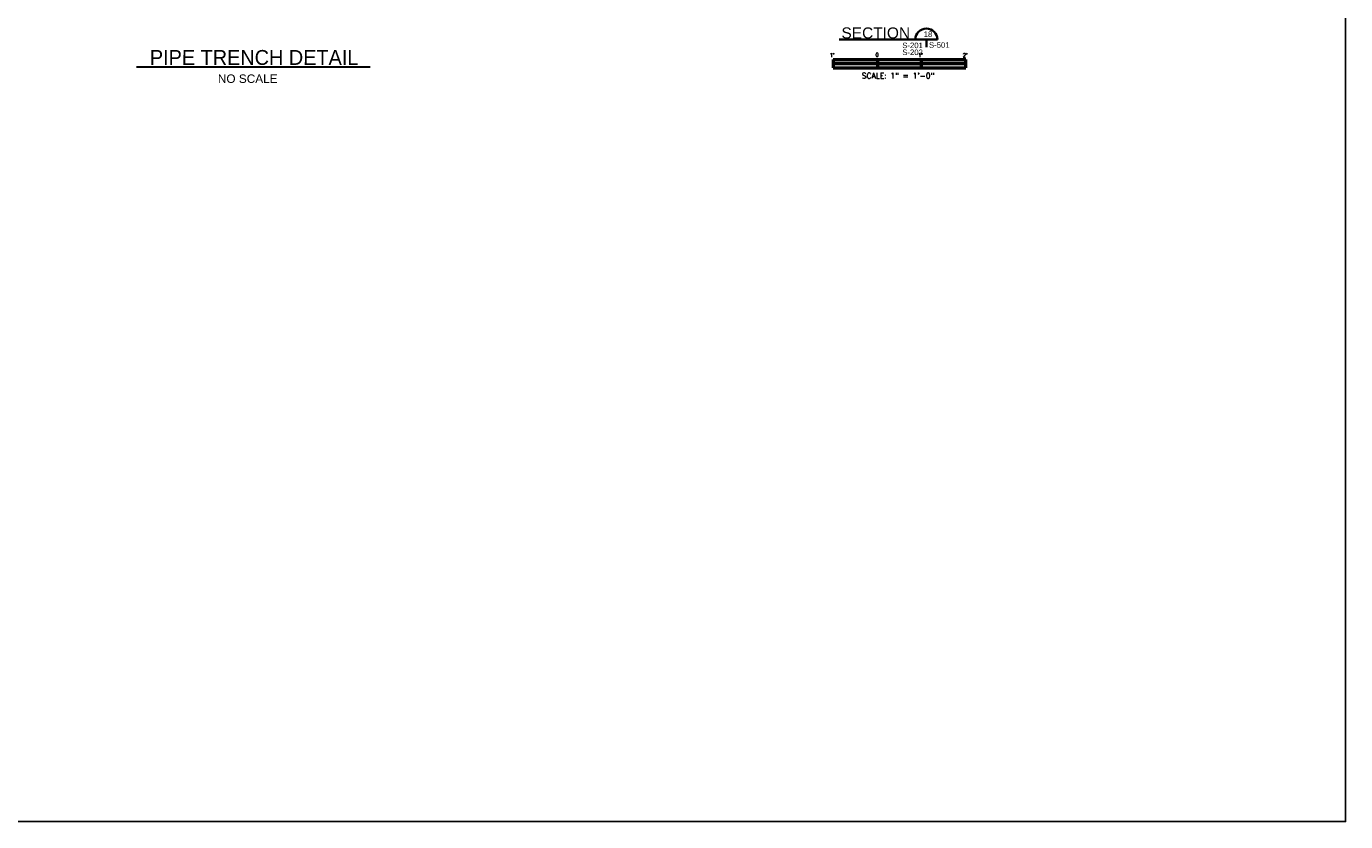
# Model space of a CAD drawing. Extents: x -312 to 328, y -156 to 292.
# Tile 50 of 89: x -30 to 328, y -156 to 60. Entities that reach past the tile are written whole.
import ezdxf
from ezdxf.enums import TextEntityAlignment as Align

# ---------------------------------------------------------------- set-up
doc = ezdxf.new("R2010")
doc.units = 0
doc.header["$MEASUREMENT"] = 0
for name, color, linetype, lineweight in [('C-Anno-Text', 53, 'Continuous', 30), ('Level 1', 253, 'Continuous', 18), ('S-Anno-Symb', 6, 'Continuous', 50), ('S-Anno-Text-Titl', 6, 'Continuous', 35)]:
    doc.layers.add(name, color=color, linetype=linetype, lineweight=lineweight)
doc.styles.add('BORD', font='romand.shx')
doc.styles.add('NOTES', font='romans.shx')
doc.styles.add('Style-USTN_ENGNRG', font='USTN_ENGNRG.shx')
doc.styles.add('Style-WORKING', font='WORKING.shx')
doc.styles.add('Text', font='txt', dxfattribs={"height": 0.125})

# ---------------------------------------------------------------- blocks, each defined once
blk = doc.blocks.new('S0001B')
for p, q in [((-1.5, 0), (-1.5, -0.188)), ((-1.5, 0), (1.5, 0)), ((-0.5, 0), (-0.5, -0.188)), ((0.5, -0.188), (0.5, 0)), ((1.5, -0.188), (1.5, 0)), ((-1.5, -0.094), (1.5, -0.094)), ((-1.5, -0.188), (1.5, -0.188))]:
    blk.add_line(p, q)
at = {"extrusion": (0, 0, -1)}
for points in [[(1.5, 0), (1.5, -0.094), (0.5, 0), (0.5, -0.094)], [(0.5, -0.094), (0.5, -0.188), (-0.5, -0.094), (-0.5, -0.188)]]:
    blk.add_solid(points, dxfattribs=at)
blk.add_solid([(0.5, -0.094), (0.5, 0), (1.5, -0.094), (1.5, 0)])
at = {"lineweight": 18, "style": 'NOTES'}
for s, p in [("1'", (-1.527, 0.095)), ('0', (-0.506, 0.103)), ("1'", (0.474, 0.095)), ("2'", (1.488, 0.095))]:
    blk.add_text(s, height=0.0833, dxfattribs=at).set_placement(p, align=Align.MIDDLE_CENTER)
at = {"lineweight": 25, "style": 'NOTES'}
blk.add_text('SCALE: 1" = 1\'-0"', height=0.12487, dxfattribs=at).set_placement((-0.031, -0.37), align=Align.MIDDLE_CENTER)

msp = doc.modelspace()

# ---------------------------------------------------------------- linework, layer by layer
at = {"layer": 'C-Anno-Text', "lineweight": 30}
msp.add_line((-0.34835, 48.70959), (63.13707, 48.72089), dxfattribs=at)
at = {"layer": 'Level 1', "color": 214, "linetype": 'Continuous', "lineweight": 25}
msp.add_3dface([(-311.9741, -156.26001), (328.0259, -156.26001), (328.0259, 291.73999), (-311.9741, 291.73999)], dxfattribs=at)
msp.add_3dface([(-311.9741, -156.26001), (328.0259, -156.26001), (328.0259, 291.73999), (-311.9741, 291.73999)], dxfattribs=at)
msp.add_3dface([(-311.9741, -156.26001), (328.0259, -156.26001), (328.0259, 291.73999), (-311.9741, 291.73999)], dxfattribs=at)
at = {"layer": 'S-Anno-Text-Titl'}
for p, q in [((190.53156, 56.12321), (217.17481, 56.12321)), ((214.17181, 56.12321), (214.17181, 54.05921))]:
    msp.add_line(p, q, dxfattribs=at)
msp.add_arc((214.17541, 56.12561), 3, 0, 180, dxfattribs=at)

# ---------------------------------------------------------------- block references
at = {"layer": 'S-Anno-Symb', "xscale": 12, "yscale": 12, "zscale": 12}
msp.add_blockref('S0001B', (206.86134, 50.73359), dxfattribs=at)

# ---------------------------------------------------------------- texts
at = {"layer": 'C-Anno-Text', "lineweight": 30}
for s, insert, char_height, attachment_point, rotation, line_spacing_factor, style in [('PIPE TRENCH DETAIL', (31.61166, 51.22723), 4.032, 5, 359.9903974, 0.61722, 'Text'), ('\\fArial|b0|i0|c0|p39;\\H1.000000x;\\W0.832570;  ', (20.7443, 47.73133), 1.7952384, 1, 359.9903974, 0.743445, 'Style-USTN_ENGNRG'), ('\\fArial|b0|i0|c0|p39;NO SCALE', (29.87524, 45.47092), 2.2958208, 5, 0.0101974, 0.614875, 'Style-WORKING')]:
    msp.add_mtext(s, dxfattribs=dict(at, insert=insert, char_height=char_height, attachment_point=attachment_point, rotation=rotation, line_spacing_factor=line_spacing_factor, style=style))
at = {"layer": 'S-Anno-Text-Titl'}
for s, insert, char_height, attachment_point, line_spacing_factor, style in [('\\fArial|b0|i0|c0|p39;SECTION', (200.431, 57.88646), 3, 5, 0.73751, 'BORD'), ('\\fArial|b0|i0|c0|p39;18', (213.44697, 58.31613), 1.5, 1, 0.740469, 'NOTES'), ('\\fArial|b0|i0|c0|p39;S-201^JS-202', (207.62388, 55.27976), 1.5, 1, 0.749417, 'NOTES'), ('\\fArial|b0|i0|c0|p39;S-501', (214.88131, 55.38248), 1.5, 1, 0.746422, 'NOTES')]:
    msp.add_mtext(s, dxfattribs=dict(at, insert=insert, char_height=char_height, attachment_point=attachment_point, line_spacing_factor=line_spacing_factor, style=style))

doc.saveas('drawing.dxf')
